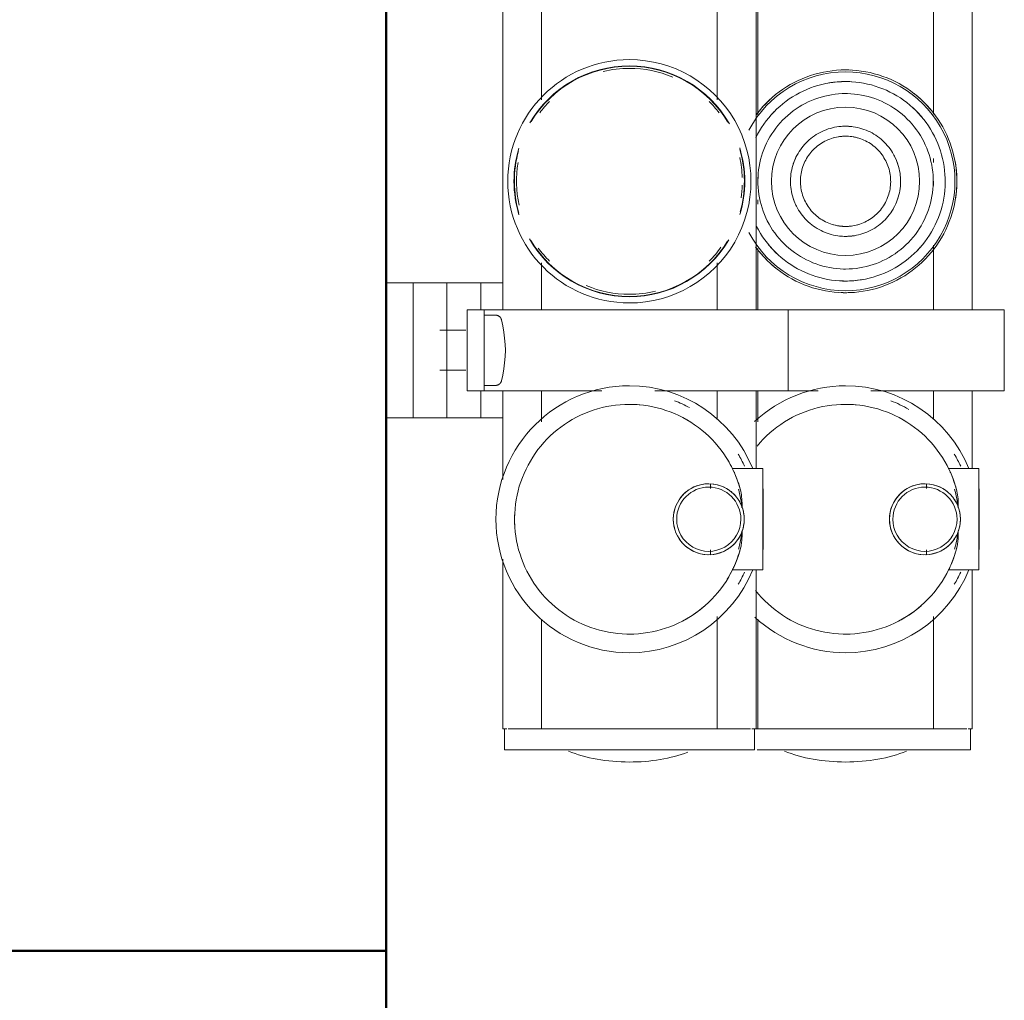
# Model space of a CAD drawing. Header units: millimetres. Extents: x 24644 to 52152, y 2709 to 38988.
# Tile 71 of 80: x 34009 to 34155, y 37800 to 37945. Entities that reach past the tile are written whole.
import ezdxf

# ---------------------------------------------------------------- set-up
doc = ezdxf.new("R2010")
doc.units = ezdxf.units.MM
doc.linetypes.add('ADSK_Скрыто', pattern=[300, 150, -150])
for name, color, linetype, lineweight in [('A-COLS-____-MCUT', 52, 'Continuous', 50), ('A-COLS-____-OTLN', 52, 'Continuous', 20), ('A-DETL-____-HDLN', 90, 'ADSK_Скрыто', 9), ('A-WALL-____-MCUT', 113, 'Continuous', 50), ('A-WALL-____-OTLN', 113, 'Continuous', 20), ('M-EQPM-____-OTLN', 50, 'Continuous', 20)]:
    doc.layers.add(name, color=color, linetype=linetype, lineweight=lineweight)

# ---------------------------------------------------------------- blocks, each defined once
blk = doc.blocks.new('Прямая форма - V line-609745-В_Этаж 01_Вентиляция')
at = {"layer": 'A-COLS-____-MCUT', "color": 253}
for p, q in [((-100, 150), (-100, -150)), ((-100, -150), (100, -150))]:
    blk.add_line(p, q, dxfattribs=at)
blk = doc.blocks.new('Прямая форма - CRE - 001-609746-В_Этаж 01_Вентиляция')
blk.add_blockref('Прямая форма - V line-609745-В_Этаж 01_Вентиляция', (0, 0))
blk = doc.blocks.new('Прямая форма - V line-610129-В_Этаж 01_Вентиляция')
at = {"layer": 'A-WALL-____-MCUT', "color": 253}
for p, q in [((779.95, 200), (0, 200)), ((779.95, 0), (779.95, 200))]:
    blk.add_line(p, q, dxfattribs=at)
blk = doc.blocks.new('Прямая форма - SW - 004-610130-В_Этаж 01_Вентиляция')
blk.add_blockref('Прямая форма - V line-610129-В_Этаж 01_Вентиляция', (0, 0))
blk = doc.blocks.new('V line_ifc_RVT-1-В_Этаж 01_Вентиляция')
at = {"layer": 'A-COLS-____-OTLN', "color": 9, "lineweight": 20, "rotation": 180}
blk.add_blockref('Прямая форма - CRE - 001-609746-В_Этаж 01_Вентиляция', (33963.24, 37657.63), dxfattribs=at)
at = {"layer": 'A-WALL-____-OTLN', "color": 9, "lineweight": 20, "rotation": 270}
blk.add_blockref('Прямая форма - SW - 004-610130-В_Этаж 01_Вентиляция', (33863.24, 38587.58), dxfattribs=at)
blk = doc.blocks.new('ADSK_Коллектор с регулирующими клапанами и расходомерами - N5-1658361-В_Этаж 01_Вентиляция')
at = {"layer": 'A-DETL-____-HDLN', "flags": 128}
for points in [[(250.92, 16.64), (250.94, 16.67), (250.96, 16.7), (250.98, 16.73), (251, 16.76), (251.02, 16.79), (251.05, 16.81), (251.07, 16.84), (251.1, 16.86), (251.13, 16.89), (251.16, 16.91), (251.18, 16.93), (251.21, 16.95), (251.25, 16.97)], [(260.77, 16.96), (260.8, 16.94), (260.83, 16.92), (260.86, 16.9), (260.88, 16.88), (260.91, 16.85), (260.94, 16.83), (260.96, 16.8), (260.99, 16.77), (261.01, 16.75), (261.03, 16.72), (261.05, 16.69), (261.07, 16.66)]]:
    blk.add_lwpolyline(points, dxfattribs=at)
at = {"layer": 'M-EQPM-____-OTLN'}
for p, q in [((262, 91.5), (250, 91.5)), ((250, 91.5), (250, 85)), ((262, 85), (262, 91.5)), ((273.5, 87.75), (273.5, 83.26)), ((288.5, 87.75), (273.5, 87.75)), ((273.5, 87.75), (273.5, 86.27)), ((285.5, 87.8), (276.5, 87.8)), ((276.65, 87.8), (276.5, 87.8)), ((285.5, 87.8), (285.35, 87.8)), ((288.5, 83.26), (288.5, 87.75)), ((288.5, 87.75), (288.5, 86.27)), ((250, 86.75), (62, 86.75)), ((273.55, 86.75), (262, 86.75)), ((273.5, 84.38), (273.5, 86.27)), ((312, 86.75), (288.45, 86.75)), ((288.5, 86.27), (288.5, 84.38)), ((312, 86.15), (312, 86.75)), ((315.1, 86.5), (312, 86.5)), ((315.1, 54.92), (315.1, 86.5)), ((250, 59.5), (250, 85)), ((262, 85), (262, 71.76)), ((312, 81.55), (312, 85.94)), ((221.06, 81), (190.44, 81)), ((228.24, 81), (227.62, 81)), ((231.61, 81), (231, 81)), ((250, 81), (240.44, 81)), ((266.22, 81), (262, 81)), ((312, 81), (295.39, 81)), ((312, 81.55), (312, 81)), ((312, 80), (312, 81)), ((276.45, 80), (275.79, 80)), ((286.21, 80), (285.55, 80)), ((312, 80), (312, 56)), ((262, 63.94), (262, 59.5)), ((262, 59.5), (250, 59.5)), ((250, 59.5), (250, 53)), ((262, 53), (262, 59.5)), ((273.5, 55.75), (273.5, 51.26)), ((288.5, 55.75), (273.5, 55.75)), ((273.5, 55.75), (273.5, 54.27)), ((285.5, 55.8), (276.5, 55.8)), ((276.65, 55.8), (276.5, 55.8)), ((285.5, 55.8), (285.35, 55.8)), ((288.5, 51.26), (288.5, 55.75)), ((288.5, 55.75), (288.5, 54.27)), ((312, 55), (312, 56)), ((250, 54.75), (62, 54.75)), ((190.94, 55), (221.18, 55)), ((230.39, 55), (231, 55)), ((233.76, 55), (234.38, 55)), ((240.94, 55), (250, 55)), ((262, 55), (266.61, 55)), ((273.55, 54.75), (262, 54.75)), ((273.5, 52.38), (273.5, 54.27)), ((312, 54.75), (288.45, 54.75)), ((288.5, 54.27), (288.5, 52.38)), ((295.78, 55), (312, 55)), ((312, 55), (312, 54.75)), ((312, 54.15), (312, 54.75)), ((315.1, 54.5), (312, 54.5)), ((312, 49.55), (312, 53.94)), ((315.1, 17.5), (315.1, 54.5)), ((250, 18.5), (250, 53)), ((262, 53), (262, 39.76)), ((218.93, 49), (193.07, 49)), ((250, 49), (243.07, 49)), ((266.22, 49), (262, 49)), ((312, 49), (295.39, 49)), ((312, 49.55), (312, 49)), ((312, 48), (312, 49)), ((276.45, 48), (275.79, 48)), ((286.21, 48), (285.55, 48)), ((312, 48), (312, 24)), ((262, 31.94), (262, 18.5)), ((312, 23), (312, 24)), ((193.07, 23), (218.93, 23)), ((243.07, 23), (250, 23)), ((262, 23), (266.61, 23)), ((295.78, 23), (312, 23)), ((312, 23), (312, 22.45)), ((312, 18.06), (312, 22.45)), ((250, 14.5), (250, 18.5)), ((262, 18.5), (262, 14.5)), ((312, 17.25), (312, 17.85)), ((312, 17.5), (315.1, 17.5)), ((62, 17.25), (250, 17.25)), ((246, 14), (246, 17.25)), ((250.8, 16.19), (250.8, 14.5)), ((261.2, 14.5), (261.2, 16.19)), ((262, 17.25), (275.1, 17.25)), ((266, 17.25), (266, 14)), ((286.9, 17.25), (312, 17.25)), ((250, 14), (246, 14)), ((246, 14), (246, 11.66)), ((250, 12), (250, 14.5)), ((262, 14.5), (250, 14.5)), ((262, 14.5), (262, 12)), ((266, 14), (262, 14)), ((266, 11.66), (266, 14)), ((250, 12), (262, 12)), ((253.04, 11.78), (253.04, 7.93)), ((258.96, 7.93), (258.96, 11.78)), ((246, 10.17), (246, 11.66)), ((266, 11.66), (266, 10.17)), ((246, 9), (246, 10.17)), ((266, 9), (246, 9)), ((246, 9), (246, 6.66)), ((266, 10.17), (266, 9)), ((266, 6.66), (266, 9)), ((246, 5.17), (246, 6.66)), ((266, 6.66), (266, 5.17)), ((246, 4), (246, 5.17)), ((266, 5.17), (266, 4)), ((246, 4), (246, 0)), ((256, 4), (246, 4)), ((266, 4), (256, 4)), ((266, 0), (266, 4)), ((246, 0), (256, 0)), ((256, 0), (266, 0))]:
    blk.add_line(p, q, dxfattribs=at)
at = {"layer": 'M-EQPM-____-OTLN', "flags": 128}
for points in [[(247.48, 68), (247.47, 68.66), (247.43, 69.32), (247.36, 69.97), (247.27, 70.63), (247.15, 71.27), (247.01, 71.92), (246.84, 72.56), (246.65, 73.18), (246.43, 73.81), (246.18, 74.42), (245.91, 75.02), (245.62, 75.61), (245.3, 76.19), (244.97, 76.76), (244.6, 77.31), (244.22, 77.84), (243.82, 78.36), (243.39, 78.87), (242.95, 79.36), (242.48, 79.82), (242, 80.27), (241.5, 80.7), (240.99, 81.11), (240.45, 81.5), (239.91, 81.87), (239.34, 82.21), (238.77, 82.54), (238.18, 82.84), (237.58, 83.11), (236.97, 83.36), (236.35, 83.59), (235.73, 83.79), (235.09, 83.97), (234.45, 84.12), (233.8, 84.24), (233.15, 84.34), (232.49, 84.42), (231.84, 84.46), (231.18, 84.48), (230.52, 84.48), (229.86, 84.44), (229.2, 84.38), (228.55, 84.3), (227.9, 84.19), (227.26, 84.05), (226.62, 83.89), (225.98, 83.7), (225.36, 83.49), (224.75, 83.25), (224.14, 82.99), (223.55, 82.7), (222.96, 82.39), (222.4, 82.06), (221.84, 81.7), (221.3, 81.33), (220.77, 80.93), (220.27, 80.51), (219.77, 80.07), (219.3, 79.61), (218.85, 79.13), (218.41, 78.64), (217.99, 78.13), (217.6, 77.6), (217.23, 77.05), (216.88, 76.5), (216.55, 75.93), (216.24, 75.34), (215.96, 74.75), (215.7, 74.14), (215.47, 73.52), (215.26, 72.9), (215.08, 72.26), (214.92, 71.62), (214.79, 70.98), (214.68, 70.33), (214.6, 69.67), (214.55, 69.01), (214.52, 68.36), (214.52, 68)], [(276.85, 84.49), (276.2, 84.31), (275.55, 84.1), (274.91, 83.87), (274.28, 83.62), (273.66, 83.33), (273.05, 83.03), (272.46, 82.7), (271.88, 82.35), (271.31, 81.97), (270.76, 81.57), (270.23, 81.15), (269.71, 80.71), (269.21, 80.25), (268.73, 79.77), (268.27, 79.27), (267.83, 78.75), (267.41, 78.21), (267.01, 77.66), (266.64, 77.09), (266.28, 76.51), (265.96, 75.92), (265.65, 75.31), (265.37, 74.69), (265.12, 74.06), (264.89, 73.42), (264.68, 72.77), (264.51, 72.11), (264.35, 71.45), (264.23, 70.78), (264.13, 70.11), (264.06, 69.43), (264.02, 68.76), (264, 68.08), (264, 68)], [(298, 68), (297.99, 68.68), (297.95, 69.36), (297.88, 70.04), (297.78, 70.71), (297.66, 71.38), (297.51, 72.04), (297.34, 72.7), (297.14, 73.35), (296.91, 73.99), (296.66, 74.62), (296.38, 75.24), (296.08, 75.85), (295.75, 76.45), (295.4, 77.03), (295.03, 77.6), (294.64, 78.15), (294.22, 78.69), (293.78, 79.21), (293.32, 79.71), (292.84, 80.2), (292.35, 80.66), (291.83, 81.1), (291.3, 81.53), (290.75, 81.93), (290.19, 82.31), (289.61, 82.66), (289.01, 82.99), (288.41, 83.3), (287.79, 83.59), (287.16, 83.84), (286.52, 84.08), (285.87, 84.29), (285.22, 84.47), (285.15, 84.49)], [(245.76, 68), (245.74, 68.59), (245.71, 69.18), (245.65, 69.77), (245.57, 70.35), (245.46, 70.93), (245.33, 71.51), (245.18, 72.08), (245.01, 72.64), (244.81, 73.2), (244.59, 73.75), (244.35, 74.29), (244.09, 74.81), (243.81, 75.33), (243.5, 75.84), (243.18, 76.33), (242.84, 76.81), (242.47, 77.28), (242.09, 77.73), (241.7, 78.17), (241.28, 78.59), (240.85, 78.99), (240.4, 79.37), (239.94, 79.74), (239.46, 80.09), (238.97, 80.42), (238.47, 80.73), (237.95, 81.01), (237.43, 81.28), (236.89, 81.53), (236.35, 81.75), (235.79, 81.96), (235.23, 82.14), (234.66, 82.29), (234.09, 82.43), (233.51, 82.54), (232.92, 82.63), (232.34, 82.69), (231.75, 82.74), (231.16, 82.75), (230.57, 82.75), (229.98, 82.72), (229.39, 82.67), (228.81, 82.59), (228.22, 82.49), (227.65, 82.37), (227.08, 82.22), (226.51, 82.06), (225.95, 81.87), (225.4, 81.65), (224.86, 81.42), (224.33, 81.16), (223.81, 80.88), (223.3, 80.59), (222.8, 80.27), (222.32, 79.93), (221.85, 79.57), (221.39, 79.2), (220.95, 78.8), (220.53, 78.39), (220.12, 77.97), (219.73, 77.52), (219.36, 77.07), (219, 76.59), (218.67, 76.11), (218.36, 75.61), (218.06, 75.09), (217.79, 74.57), (217.54, 74.04), (217.31, 73.5), (217.1, 72.94), (216.91, 72.38), (216.75, 71.82), (216.61, 71.24), (216.49, 70.66), (216.39, 70.08), (216.32, 69.5), (216.27, 68.91), (216.25, 68.32), (216.24, 68)], [(243.98, 68), (243.97, 68.52), (243.94, 69.04), (243.89, 69.55), (243.81, 70.07), (243.72, 70.58), (243.61, 71.08), (243.47, 71.59), (243.32, 72.08), (243.15, 72.57), (242.95, 73.05), (242.74, 73.53), (242.51, 73.99), (242.26, 74.45), (242, 74.89), (241.71, 75.33), (241.41, 75.75), (241.09, 76.16), (240.76, 76.56), (240.41, 76.94), (240.04, 77.31), (239.66, 77.66), (239.27, 78), (238.86, 78.33), (238.44, 78.63), (238.01, 78.92), (237.57, 79.19), (237.12, 79.45), (236.65, 79.68), (236.18, 79.9), (235.7, 80.1), (235.22, 80.27), (234.72, 80.43), (234.22, 80.57), (233.72, 80.69), (233.21, 80.79), (232.69, 80.87), (232.18, 80.92), (231.66, 80.96), (231.14, 80.98), (230.62, 80.97), (230.1, 80.95), (229.59, 80.9), (229.07, 80.83), (228.56, 80.75), (228.05, 80.64), (227.55, 80.51), (227.05, 80.36), (226.56, 80.2), (226.08, 80.01), (225.6, 79.8), (225.13, 79.58), (224.67, 79.33), (224.23, 79.07), (223.79, 78.79), (223.36, 78.49), (222.95, 78.18), (222.55, 77.85), (222.16, 77.5), (221.79, 77.14), (221.43, 76.77), (221.09, 76.38), (220.76, 75.97), (220.45, 75.56), (220.16, 75.13), (219.88, 74.69), (219.62, 74.24), (219.38, 73.78), (219.16, 73.31), (218.96, 72.83), (218.77, 72.35), (218.61, 71.86), (218.46, 71.36), (218.34, 70.85), (218.24, 70.34), (218.15, 69.83), (218.09, 69.32), (218.05, 68.8), (218.02, 68.28), (218.02, 68)], [(239.15, 68), (239.14, 68.33), (239.12, 68.65), (239.09, 68.98), (239.05, 69.3), (238.99, 69.62), (238.92, 69.94), (238.83, 70.25), (238.74, 70.56), (238.63, 70.87), (238.51, 71.17), (238.37, 71.47), (238.23, 71.76), (238.07, 72.05), (237.91, 72.33), (237.73, 72.6), (237.54, 72.87), (237.34, 73.12), (237.13, 73.37), (236.91, 73.61), (236.68, 73.85), (236.44, 74.07), (236.19, 74.28), (235.94, 74.48), (235.67, 74.68), (235.4, 74.86), (235.13, 75.03), (234.84, 75.19), (234.55, 75.34), (234.25, 75.47), (233.95, 75.6), (233.65, 75.71), (233.34, 75.81), (233.02, 75.9), (232.71, 75.97), (232.39, 76.03), (232.06, 76.08), (231.74, 76.12), (231.41, 76.14), (231.09, 76.15), (230.76, 76.15), (230.44, 76.13), (230.11, 76.1), (229.79, 76.06), (229.47, 76), (229.15, 75.94), (228.83, 75.86), (228.52, 75.76), (228.21, 75.66), (227.91, 75.54), (227.61, 75.41), (227.31, 75.27), (227.03, 75.12), (226.75, 74.95), (226.47, 74.78), (226.2, 74.59), (225.94, 74.39), (225.69, 74.18), (225.45, 73.97), (225.22, 73.74), (224.99, 73.51), (224.77, 73.26), (224.57, 73.01), (224.37, 72.75), (224.19, 72.48), (224.02, 72.2), (223.85, 71.92), (223.7, 71.63), (223.56, 71.34), (223.44, 71.04), (223.32, 70.73), (223.22, 70.42), (223.13, 70.11), (223.05, 69.79), (222.98, 69.47), (222.93, 69.15), (222.89, 68.83), (222.87, 68.5), (222.85, 68.18), (222.85, 68)], [(237.68, 68), (237.67, 68.27), (237.65, 68.53), (237.63, 68.8), (237.59, 69.06), (237.54, 69.33), (237.48, 69.59), (237.42, 69.84), (237.34, 70.1), (237.25, 70.35), (237.15, 70.6), (237.04, 70.84), (236.92, 71.08), (236.79, 71.32), (236.66, 71.55), (236.51, 71.77), (236.35, 71.99), (236.19, 72.2), (236.02, 72.4), (235.84, 72.6), (235.65, 72.79), (235.46, 72.97), (235.25, 73.15), (235.04, 73.31), (234.83, 73.47), (234.61, 73.62), (234.38, 73.76), (234.15, 73.89), (233.91, 74.01), (233.67, 74.12), (233.42, 74.22), (233.17, 74.31), (232.91, 74.4), (232.66, 74.47), (232.4, 74.53), (232.13, 74.58), (231.87, 74.62), (231.61, 74.65), (231.34, 74.67), (231.07, 74.68), (230.81, 74.67), (230.54, 74.66), (230.27, 74.64), (230.01, 74.6), (229.74, 74.56), (229.48, 74.5), (229.22, 74.44), (228.97, 74.36), (228.72, 74.27), (228.47, 74.18), (228.22, 74.07), (227.98, 73.95), (227.75, 73.83), (227.52, 73.69), (227.29, 73.55), (227.07, 73.4), (226.86, 73.24), (226.65, 73.07), (226.45, 72.89), (226.26, 72.7), (226.08, 72.51), (225.9, 72.31), (225.73, 72.1), (225.57, 71.89), (225.42, 71.67), (225.28, 71.44), (225.15, 71.21), (225.02, 70.97), (224.91, 70.73), (224.8, 70.49), (224.71, 70.24), (224.63, 69.98), (224.55, 69.73), (224.49, 69.47), (224.43, 69.21), (224.39, 68.94), (224.36, 68.68), (224.34, 68.41), (224.33, 68.14), (224.32, 68)], [(214.52, 68), (214.53, 67.34), (214.57, 66.68), (214.64, 66.03), (214.73, 65.37), (214.85, 64.73), (214.99, 64.08), (215.16, 63.44), (215.35, 62.82), (215.57, 62.19), (215.82, 61.58), (216.09, 60.98), (216.38, 60.39), (216.7, 59.81), (217.03, 59.24), (217.4, 58.69), (217.78, 58.16), (218.18, 57.64), (218.61, 57.13), (219.05, 56.64), (219.52, 56.18), (220, 55.73), (220.5, 55.3), (221.01, 54.89), (221.18, 54.76)], [(216.24, 68), (216.26, 67.41), (216.29, 66.82), (216.35, 66.23), (216.43, 65.65), (216.54, 65.07), (216.67, 64.49), (216.82, 63.92), (216.99, 63.36), (217.19, 62.8), (217.41, 62.25), (217.65, 61.71), (217.91, 61.19), (218.19, 60.67), (218.5, 60.16), (218.82, 59.67), (219.16, 59.19), (219.53, 58.72), (219.91, 58.27), (220.3, 57.83), (220.72, 57.41), (221.15, 57.01), (221.6, 56.63), (222.06, 56.26), (222.54, 55.91), (223.03, 55.58), (223.53, 55.27), (224.05, 54.99), (224.57, 54.72)], [(218.02, 68), (218.03, 67.48), (218.06, 66.96), (218.11, 66.45), (218.19, 65.93), (218.28, 65.42), (218.39, 64.92), (218.53, 64.41), (218.68, 63.92), (218.85, 63.43), (219.05, 62.95), (219.26, 62.47), (219.49, 62.01), (219.74, 61.55), (220, 61.11), (220.29, 60.67), (220.59, 60.25), (220.91, 59.84), (221.24, 59.44), (221.59, 59.06), (221.96, 58.69), (222.34, 58.34), (222.73, 58), (223.14, 57.67), (223.56, 57.37), (223.99, 57.08), (224.43, 56.81), (224.88, 56.55), (225.35, 56.32), (225.82, 56.1), (226.3, 55.9), (226.78, 55.73), (227.28, 55.57), (227.78, 55.43), (228.28, 55.31), (228.79, 55.21), (229.31, 55.13), (229.82, 55.08), (230.34, 55.04), (230.86, 55.02), (231.38, 55.03), (231.9, 55.05), (232.41, 55.1), (232.93, 55.17), (233.44, 55.25), (233.95, 55.36), (234.45, 55.49), (234.95, 55.64), (235.44, 55.8), (235.92, 55.99), (236.4, 56.2), (236.87, 56.42), (237.33, 56.67), (237.77, 56.93), (238.21, 57.21), (238.64, 57.51), (239.05, 57.82), (239.45, 58.15), (239.84, 58.5), (240.21, 58.86), (240.57, 59.23), (240.91, 59.62), (241.24, 60.03), (241.55, 60.44), (241.84, 60.87), (242.12, 61.31), (242.38, 61.76), (242.62, 62.22), (242.84, 62.69), (243.04, 63.17), (243.23, 63.65), (243.39, 64.14), (243.54, 64.64), (243.66, 65.15), (243.76, 65.66), (243.85, 66.17), (243.91, 66.68), (243.95, 67.2), (243.98, 67.72), (243.98, 68)], [(222.85, 68), (222.86, 67.67), (222.88, 67.35), (222.91, 67.02), (222.95, 66.7), (223.01, 66.38), (223.08, 66.06), (223.17, 65.75), (223.26, 65.44), (223.37, 65.13), (223.49, 64.83), (223.63, 64.53), (223.77, 64.24), (223.93, 63.95), (224.09, 63.67), (224.27, 63.4), (224.46, 63.13), (224.66, 62.88), (224.87, 62.63), (225.09, 62.39), (225.32, 62.15), (225.56, 61.93), (225.81, 61.72), (226.06, 61.52), (226.33, 61.32), (226.6, 61.14), (226.87, 60.97), (227.16, 60.81), (227.45, 60.66), (227.75, 60.53), (228.05, 60.4), (228.35, 60.29), (228.66, 60.19), (228.98, 60.1), (229.29, 60.03), (229.61, 59.97), (229.94, 59.92), (230.26, 59.88), (230.59, 59.86), (230.91, 59.85), (231.24, 59.85), (231.56, 59.87), (231.89, 59.9), (232.21, 59.94), (232.53, 60), (232.85, 60.06), (233.17, 60.14), (233.48, 60.24), (233.79, 60.34), (234.09, 60.46), (234.39, 60.59), (234.69, 60.73), (234.97, 60.88), (235.25, 61.05), (235.53, 61.22), (235.8, 61.41), (236.06, 61.61), (236.31, 61.82), (236.55, 62.03), (236.78, 62.26), (237.01, 62.49), (237.23, 62.74), (237.43, 62.99), (237.63, 63.25), (237.81, 63.52), (237.98, 63.8), (238.15, 64.08), (238.3, 64.37), (238.44, 64.66), (238.56, 64.96), (238.68, 65.27), (238.78, 65.58), (238.87, 65.89), (238.95, 66.21), (239.02, 66.53), (239.07, 66.85), (239.11, 67.17), (239.13, 67.5), (239.15, 67.82), (239.15, 68)], [(224.32, 68), (224.33, 67.73), (224.35, 67.47), (224.37, 67.2), (224.41, 66.94), (224.46, 66.67), (224.52, 66.41), (224.58, 66.16), (224.66, 65.9), (224.75, 65.65), (224.85, 65.4), (224.96, 65.16), (225.08, 64.92), (225.21, 64.68), (225.34, 64.45), (225.49, 64.23), (225.65, 64.01), (225.81, 63.8), (225.98, 63.6), (226.16, 63.4), (226.35, 63.21), (226.54, 63.03), (226.75, 62.85), (226.96, 62.69), (227.17, 62.53), (227.39, 62.38), (227.62, 62.24), (227.85, 62.11), (228.09, 61.99), (228.33, 61.88), (228.58, 61.78), (228.83, 61.69), (229.09, 61.6), (229.34, 61.53), (229.6, 61.47), (229.87, 61.42), (230.13, 61.38), (230.39, 61.35), (230.66, 61.33), (230.93, 61.32), (231.19, 61.33), (231.46, 61.34), (231.73, 61.36), (231.99, 61.4), (232.26, 61.44), (232.52, 61.5), (232.78, 61.56), (233.03, 61.64), (233.28, 61.73), (233.53, 61.82), (233.78, 61.93), (234.02, 62.05), (234.25, 62.17), (234.48, 62.31), (234.71, 62.45), (234.93, 62.6), (235.14, 62.76), (235.35, 62.93), (235.55, 63.11), (235.74, 63.3), (235.92, 63.49), (236.1, 63.69), (236.27, 63.9), (236.43, 64.11), (236.58, 64.33), (236.72, 64.56), (236.85, 64.79), (236.98, 65.03), (237.09, 65.27), (237.2, 65.51), (237.29, 65.76), (237.37, 66.02), (237.45, 66.27), (237.51, 66.53), (237.57, 66.79), (237.61, 67.06), (237.64, 67.32), (237.66, 67.59), (237.67, 67.86), (237.68, 68)], [(237.67, 54.84), (238.19, 55.12), (238.7, 55.41), (239.2, 55.73), (239.68, 56.07), (240.15, 56.43), (240.61, 56.8), (241.05, 57.2), (241.47, 57.61), (241.88, 58.03), (242.27, 58.48), (242.64, 58.93), (243, 59.41), (243.33, 59.89), (243.64, 60.39), (243.94, 60.91), (244.21, 61.43), (244.46, 61.96), (244.69, 62.5), (244.9, 63.06), (245.09, 63.62), (245.25, 64.18), (245.39, 64.76), (245.51, 65.34), (245.61, 65.92), (245.68, 66.5), (245.73, 67.09), (245.75, 67.68), (245.76, 68)], [(240.7, 54.67), (241.23, 55.07), (241.73, 55.49), (242.23, 55.93), (242.7, 56.39), (243.15, 56.87), (243.59, 57.36), (244.01, 57.87), (244.4, 58.4), (244.77, 58.95), (245.12, 59.5), (245.45, 60.07), (245.76, 60.66), (246.04, 61.25), (246.3, 61.86), (246.53, 62.48), (246.74, 63.1), (246.92, 63.74), (247.08, 64.38), (247.21, 65.02), (247.32, 65.67), (247.4, 66.33), (247.45, 66.99), (247.48, 67.64), (247.48, 68)], [(264, 68), (264.01, 67.32), (264.05, 66.64), (264.12, 65.96), (264.22, 65.29), (264.34, 64.62), (264.49, 63.96), (264.66, 63.3), (264.86, 62.65), (265.09, 62.01), (265.34, 61.38), (265.62, 60.76), (265.92, 60.15), (266.25, 59.55), (266.6, 58.97), (266.97, 58.4), (267.36, 57.85), (267.78, 57.31), (268.22, 56.79), (268.68, 56.29), (269.16, 55.8), (269.65, 55.34), (270.17, 54.9)], [(291.55, 54.67), (292.07, 55.1), (292.58, 55.55), (293.07, 56.03), (293.54, 56.52), (293.98, 57.03), (294.41, 57.56), (294.82, 58.1), (295.21, 58.66), (295.57, 59.24), (295.91, 59.83), (296.22, 60.43), (296.51, 61.04), (296.78, 61.67), (297.02, 62.31), (297.23, 62.95), (297.42, 63.6), (297.58, 64.26), (297.72, 64.93), (297.83, 65.6), (297.91, 66.28), (297.97, 66.95), (298, 67.63), (298, 68)], [(276.85, 52.49), (276.2, 52.31), (275.55, 52.1), (274.91, 51.87), (274.28, 51.62), (273.66, 51.33), (273.05, 51.03), (272.46, 50.7), (271.88, 50.35), (271.31, 49.97), (270.76, 49.57), (270.23, 49.15), (269.71, 48.71), (269.21, 48.25), (268.73, 47.77), (268.27, 47.27), (267.83, 46.75), (267.41, 46.21), (267.01, 45.66), (266.64, 45.09), (266.28, 44.51), (265.96, 43.92), (265.65, 43.31), (265.37, 42.69), (265.12, 42.06), (264.89, 41.42), (264.68, 40.77), (264.51, 40.11), (264.35, 39.45), (264.23, 38.78), (264.13, 38.11), (264.06, 37.43), (264.02, 36.76), (264, 36.08), (264, 36)], [(298, 36), (297.99, 36.68), (297.95, 37.36), (297.88, 38.04), (297.78, 38.71), (297.66, 39.38), (297.51, 40.04), (297.34, 40.7), (297.14, 41.35), (296.91, 41.99), (296.66, 42.62), (296.38, 43.24), (296.08, 43.85), (295.75, 44.45), (295.4, 45.03), (295.03, 45.6), (294.64, 46.15), (294.22, 46.69), (293.78, 47.21), (293.32, 47.71), (292.84, 48.2), (292.35, 48.66), (291.83, 49.1), (291.3, 49.53), (290.75, 49.93), (290.19, 50.31), (289.61, 50.66), (289.01, 50.99), (288.41, 51.3), (287.79, 51.59), (287.16, 51.84), (286.52, 52.08), (285.87, 52.29), (285.22, 52.47), (285.15, 52.49)], [(264, 36), (264.01, 35.32), (264.05, 34.64), (264.12, 33.96), (264.22, 33.29), (264.34, 32.62), (264.49, 31.96), (264.66, 31.3), (264.86, 30.65), (265.09, 30.01), (265.34, 29.38), (265.62, 28.76), (265.92, 28.15), (266.25, 27.55), (266.6, 26.97), (266.97, 26.4), (267.36, 25.85), (267.78, 25.31), (268.22, 24.79), (268.68, 24.29), (269.16, 23.8), (269.65, 23.34), (270.17, 22.9), (270.7, 22.47), (271.25, 22.07), (271.81, 21.69), (272.39, 21.34), (272.99, 21.01), (273.59, 20.7), (274.21, 20.41), (274.84, 20.16), (275.48, 19.92), (276.13, 19.71), (276.78, 19.53), (277.44, 19.38), (278.11, 19.25), (278.78, 19.15), (279.46, 19.07), (280.14, 19.02), (280.82, 19), (281.5, 19.01), (282.18, 19.04), (282.85, 19.1), (283.53, 19.19), (284.2, 19.3), (284.86, 19.44), (285.52, 19.61), (286.17, 19.81), (286.82, 20.03), (287.45, 20.27), (288.07, 20.54), (288.69, 20.84), (289.29, 21.16), (289.87, 21.5), (290.45, 21.87), (291, 22.26), (291.55, 22.67), (292.07, 23.1), (292.58, 23.55), (293.07, 24.03), (293.54, 24.52), (293.98, 25.03), (294.41, 25.56), (294.82, 26.1), (295.21, 26.66), (295.57, 27.24), (295.91, 27.83), (296.22, 28.43), (296.51, 29.04), (296.78, 29.67), (297.02, 30.31), (297.23, 30.95), (297.42, 31.6), (297.58, 32.26), (297.72, 32.93), (297.83, 33.6), (297.91, 34.28), (297.97, 34.95), (298, 35.63), (298, 36)], [(251.5, 17.07), (252.4, 17.26), (253.31, 17.41), (254.23, 17.53), (255.15, 17.61), (256, 17.65)], [(256, 17.65), (256.92, 17.61), (257.84, 17.52), (258.76, 17.4), (259.67, 17.25), (260.5, 17.07)], [(250.8, 16.19), (250.8, 16.23), (250.8, 16.26), (250.81, 16.3), (250.81, 16.33), (250.82, 16.37), (250.83, 16.4), (250.84, 16.44), (250.85, 16.47), (250.86, 16.51), (250.87, 16.54), (250.89, 16.57), (250.9, 16.61), (250.92, 16.64), (250.94, 16.67), (250.96, 16.7), (250.98, 16.73), (251, 16.76), (251.02, 16.79), (251.05, 16.81), (251.07, 16.84), (251.1, 16.86), (251.13, 16.89), (251.16, 16.91), (251.18, 16.93), (251.21, 16.95), (251.25, 16.97), (251.28, 16.99), (251.31, 17), (251.34, 17.02), (251.38, 17.03), (251.41, 17.04), (251.44, 17.05), (251.48, 17.06), (251.5, 17.07)], [(260.5, 17.07), (260.54, 17.06), (260.57, 17.05), (260.61, 17.04), (260.64, 17.03), (260.67, 17.01), (260.7, 17), (260.74, 16.98), (260.77, 16.96), (260.8, 16.94), (260.83, 16.92), (260.86, 16.9), (260.88, 16.88), (260.91, 16.85), (260.94, 16.83), (260.96, 16.8), (260.99, 16.77), (261.01, 16.75), (261.03, 16.72), (261.05, 16.69), (261.07, 16.66), (261.09, 16.63), (261.11, 16.59), (261.12, 16.56), (261.13, 16.53), (261.15, 16.49), (261.16, 16.46), (261.17, 16.42), (261.18, 16.39), (261.18, 16.35), (261.19, 16.32), (261.2, 16.28), (261.2, 16.25), (261.2, 16.21), (261.2, 16.19)]]:
    blk.add_lwpolyline(points, dxfattribs=at)
at = {"layer": 'M-EQPM-____-OTLN'}
for centre, radius, start, end in [((281, 68), 19.75, 112.318, 180), ((281, 68), 19.75, 0, 67.682), ((281, 68), 18.76, 114.7215, 120.879), ((281, 79.75), 5.25, 90, 177.6758), ((281, 68), 16.75, 95.8224, 105.3739), ((281, 79.75), 5.25, 2.3242, 90), ((281, 68), 16.75, 74.6261, 84.1776), ((281, 68), 18.76, 59.121, 65.2785), ((231, 68), 16.19, 360, 180), ((231, 68), 16.48, 80.7583, 100.4701), ((281, 68), 17, 116.179, 120.9014), ((281, 79.75), 4.75, 90, 270), ((281, 79.75), 4.75, 270, 90), ((281, 68), 17, 58.5193, 63.821), ((231, 68), 14.76, 86.4164, 92.8479), ((231, 68), 14.76, 86.407, 92.8444), ((281, 79.75), 5.25, 158.7952, 270), ((281, 79.75), 5.25, 270, 21.2048), ((231, 68), 16.48, 129.0526, 142.0096), ((231, 68), 16.48, 42.7006, 52.2304), ((231, 68), 14.76, 129.4407, 138.1279), ((231, 68), 14.76, 129.4338, 138.1241), ((231, 68), 10.97, 0, 180), ((231, 68), 14.76, 45, 48.5734), ((231, 68), 14.76, 45, 48.569), ((281, 79.75), 5.25, 182.3242, 270), ((281, 79.75), 5.25, 270, 357.6758), ((281, 68), 17, 29.0071, 41.149), ((281, 68), 18.76, 150.0539, 159.1057), ((281, 68), 17, 148.0895, 151.3354), ((231, 68), 8.15, 107.956, 120), ((231, 68), 8.15, 60, 71.6603), ((231, 68), 14.76, 360, 9.7004), ((231, 68), 14.76, 360, 9.6983), ((231, 68), 16.48, 177.6765, 180), ((231, 68), 14.76, 176.6203, 180), ((231, 68), 14.76, 176.6244, 180), ((231, 68), 8.15, 173.6012, 180), ((231, 68), 6.68, 164.5765, 180), ((231, 68), 6.68, 360, 15.4235), ((231, 68), 8.15, 360, 6.3955), ((231, 68), 16.48, 360, 2.6477), ((281, 68), 17, 174.7185, 180), ((231, 68), 16.48, 180, 182.6477), ((231, 68), 16.19, 180, 242.0876), ((231, 68), 14.76, 180, 189.7004), ((231, 68), 14.76, 180, 189.6983), ((231, 68), 10.97, 180, 0), ((231, 68), 8.15, 180, 186.3955), ((231, 68), 6.68, 180, 195.4235), ((231, 68), 6.68, 344.5765, 360), ((231, 68), 16.19, 297.9124, 360), ((231, 68), 8.15, 353.6012, 360), ((231, 68), 14.76, 356.6203, 360), ((231, 68), 14.76, 356.6244, 360), ((231, 68), 16.48, 357.6765, 360), ((281, 68), 19.75, 180, 222.9765), ((281, 68), 19.75, 317.2008, 0), ((231, 68), 8.15, 240, 251.6603), ((231, 68), 8.15, 287.956, 300), ((231, 68), 14.76, 225, 227.6705), ((231, 68), 14.76, 225, 227.6692), ((231, 68), 14.76, 309.4338, 318.1241), ((231, 68), 14.76, 309.4407, 318.1279), ((231, 68), 16.48, 309.0526, 322.0096), ((231, 68), 16.48, 222.7006, 232.1021), ((231, 36), 18, 360, 180), ((281, 36), 19.75, 112.318, 180), ((281, 36), 19.75, 0, 67.682), ((231, 36), 17.08, 73.3382, 106.8084), ((231, 36), 17.02, 74.579, 106.0052), ((231, 36), 16.71, 91.9084, 102.1893), ((231, 36), 16.71, 81.5296, 88.0915), ((281, 36), 18.76, 114.7215, 120.879), ((281, 47.75), 5.25, 90, 177.6758), ((281, 47.75), 4.75, 90, 270), ((281, 36), 16.75, 95.8224, 105.3739), ((281, 47.75), 5.25, 2.3242, 90), ((281, 47.75), 4.75, 270, 90), ((281, 36), 16.75, 74.6261, 84.1776), ((281, 36), 18.76, 59.121, 65.2785), ((281, 36), 17, 116.179, 120.9014), ((281, 36), 17, 58.5193, 63.821), ((231, 36), 17.08, 119.9177, 180), ((231, 36), 17.02, 121.0131, 180), ((231, 36), 17.08, 360, 59.535), ((231, 36), 17.02, 360, 58.6128), ((231, 36), 16.71, 45, 54.2318), ((281, 47.75), 5.25, 158.7952, 270), ((281, 47.75), 5.25, 270, 21.2048), ((231, 36), 16.71, 127.38, 135), ((281, 47.75), 5.25, 182.3242, 270), ((281, 47.75), 5.25, 270, 357.6758), ((281, 36), 17, 29.6788, 41.1491), ((281, 36), 18.76, 151.6465, 159.1057), ((281, 36), 17, 148.0895, 150.3211), ((231, 36), 16.71, 157.4248, 180), ((231, 36), 16.71, 360, 13.4458), ((281, 36), 17, 174.7185, 180), ((231, 36), 18, 180, 360), ((231, 36), 17.08, 180, 239.535), ((231, 36), 17.02, 180, 238.6128), ((231, 36), 16.71, 180, 193.4458), ((231, 36), 17.08, 299.9177, 360), ((231, 36), 17.02, 301.0131, 360), ((231, 36), 16.71, 337.5023, 360), ((281, 36), 19.75, 180, 0), ((231, 36), 16.71, 225, 232.6199), ((231, 36), 16.71, 306.2173, 315), ((231, 36), 17.08, 253.3382, 286.8084), ((231, 36), 17.02, 254.579, 286.0052), ((231, 36), 16.71, 260.4736, 282.1893), ((281, 36), 17, 266.8823, 273.0393)]:
    blk.add_arc(centre, radius, start, end, dxfattribs=at)
for centre, start_param, end_param in [((309.8, 68), 4.712389, 5.397482), ((309.8, 68), 4.027296, 4.712389), ((309.8, 36), 4.712389, 5.363827), ((309.8, 36), 4.027296, 4.712389)]:
    blk.add_ellipse(centre, major_axis=(0, 14.25), ratio=0.5, start_param=start_param, end_param=end_param, dxfattribs=at)
for points, knots in [([(276.11, 81.65), (276.22, 81.95), (276.43, 82.37), (276.73, 82.82), (276.92, 83.06), (277.07, 83.23), (277.22, 83.4), (277.38, 83.55), (277.54, 83.7), (277.77, 83.89), (278.06, 84.11), (278.55, 84.41), (278.94, 84.59), (279.2, 84.68)], [-1, -1, -1, -1, -0.8, -0.7, -0.65, -0.6, -0.55, -0.5, -0.45, -0.4, -0.3, -0.2, 0, 0, 0, 0]), ([(282.8, 84.68), (283.2, 84.54), (283.67, 84.3), (284.16, 83.95), (284.33, 83.81), (284.5, 83.67), (284.7, 83.48), (284.91, 83.26), (285.08, 83.06), (285.27, 82.82), (285.57, 82.37), (285.78, 81.95), (285.89, 81.65)], [-1, -1, -1, -1, -0.7, -0.625, -0.5875, -0.55, -0.475, -0.4, -0.35, -0.3, -0.2, 0, 0, 0, 0]), ([(273.5, 83.26), (273.5, 83.26), (273.62, 83.31), (274, 83.49), (274.33, 83.64), (274.63, 83.76), (274.89, 83.86), (275.16, 83.97), (275.56, 84.11), (276.11, 84.28), (276.6, 84.42), (276.85, 84.49)], [0, 0, 0, 0, 0.25, 0.375, 0.5, 0.5625, 0.625, 0.6875, 0.75, 0.875, 1, 1, 1, 1]), ([(273.5, 84.38), (273.5, 84.12), (273.5, 83.8), (273.5, 83.51), (273.5, 83.38), (273.5, 83.33), (273.5, 83.31)], [0, 0, 0, 0, 0.4, 0.55, 0.7, 0.8, 0.8, 0.8, 0.8]), ([(285.15, 84.49), (285.4, 84.42), (285.89, 84.28), (286.44, 84.11), (286.84, 83.97), (287.11, 83.86), (287.37, 83.76), (287.6, 83.67), (287.81, 83.58), (288.05, 83.47), (288.38, 83.31), (288.5, 83.26), (288.5, 83.26)], [0, 0, 0, 0, 0.125, 0.25, 0.3125, 0.375, 0.4375, 0.5, 0.5625, 0.625, 0.75, 1, 1, 1, 1]), ([(288.5, 83.31), (288.5, 83.35), (288.5, 83.44), (288.5, 83.6), (288.5, 83.74), (288.5, 83.96), (288.5, 84.18), (288.5, 84.38)], [0.2, 0.2, 0.2, 0.2, 0.4, 0.55, 0.625, 0.7, 1, 1, 1, 1]), ([(273.5, 51.26), (273.5, 51.26), (273.62, 51.31), (274, 51.49), (274.33, 51.64), (274.63, 51.76), (274.89, 51.86), (275.16, 51.97), (275.56, 52.11), (276.11, 52.28), (276.6, 52.42), (276.85, 52.49)], [0, 0, 0, 0, 0.25, 0.375, 0.5, 0.5625, 0.625, 0.6875, 0.75, 0.875, 1, 1, 1, 1]), ([(276.11, 49.65), (276.22, 49.95), (276.43, 50.37), (276.73, 50.82), (276.92, 51.06), (277.07, 51.23), (277.22, 51.4), (277.38, 51.55), (277.54, 51.7), (277.77, 51.89), (278.06, 52.11), (278.55, 52.41), (278.94, 52.59), (279.2, 52.68)], [-1, -1, -1, -1, -0.8, -0.7, -0.65, -0.6, -0.55, -0.5, -0.45, -0.4, -0.3, -0.2, 0, 0, 0, 0]), ([(282.8, 52.68), (283.2, 52.54), (283.67, 52.3), (284.16, 51.95), (284.33, 51.81), (284.5, 51.67), (284.7, 51.48), (284.91, 51.26), (285.08, 51.06), (285.27, 50.82), (285.57, 50.37), (285.78, 49.95), (285.89, 49.65)], [-1, -1, -1, -1, -0.7, -0.625, -0.5875, -0.55, -0.475, -0.4, -0.35, -0.3, -0.2, 0, 0, 0, 0]), ([(285.15, 52.49), (285.4, 52.42), (285.89, 52.28), (286.44, 52.11), (286.84, 51.97), (287.11, 51.86), (287.37, 51.76), (287.6, 51.67), (287.81, 51.58), (288.05, 51.47), (288.38, 51.31), (288.5, 51.26), (288.5, 51.26)], [0, 0, 0, 0, 0.125, 0.25, 0.3125, 0.375, 0.4375, 0.5, 0.5625, 0.625, 0.75, 1, 1, 1, 1]), ([(273.5, 52.38), (273.5, 52.12), (273.5, 51.8), (273.5, 51.51), (273.5, 51.38), (273.5, 51.33), (273.5, 51.31)], [0, 0, 0, 0, 0.4, 0.55, 0.7, 0.8, 0.8, 0.8, 0.8]), ([(288.5, 51.31), (288.5, 51.35), (288.5, 51.44), (288.5, 51.6), (288.5, 51.74), (288.5, 51.96), (288.5, 52.18), (288.5, 52.38)], [0.2, 0.2, 0.2, 0.2, 0.4, 0.55, 0.625, 0.7, 1, 1, 1, 1])]:
    blk.add_open_spline(points, degree=3, knots=knots, dxfattribs=at)
for points in [[(276.85, 84.49), (277.21, 84.56), (277.96, 84.67), (278.78, 84.69), (279.2, 84.68)], [(279.2, 84.68), (279.48, 84.79), (280.07, 84.94), (280.69, 85), (281, 85)], [(281, 85), (281.31, 85), (281.93, 84.94), (282.52, 84.79), (282.8, 84.68)], [(282.8, 84.68), (283.08, 84.69), (283.63, 84.68), (284.42, 84.63), (284.91, 84.54), (285.15, 84.49)], [(276.85, 52.49), (277.21, 52.56), (277.96, 52.67), (278.78, 52.69), (279.2, 52.68)], [(279.2, 52.68), (279.48, 52.79), (280.07, 52.94), (280.69, 53), (281, 53)], [(281, 53), (281.31, 53), (281.93, 52.94), (282.52, 52.79), (282.8, 52.68)], [(282.8, 52.68), (283.08, 52.69), (283.63, 52.68), (284.42, 52.63), (284.91, 52.54), (285.15, 52.49)]]:
    blk.add_open_spline(points, degree=3, dxfattribs=at)

msp = doc.modelspace()

# ---------------------------------------------------------------- block references
at = {"lineweight": 9}
msp.add_blockref('V line_ifc_RVT-1-В_Этаж 01_Вентиляция', (0, 0), dxfattribs=at)
at = {"layer": 'A-DETL-____-HDLN', "rotation": 270.0000468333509}
msp.add_blockref('ADSK_Коллектор с регулирующими клапанами и расходомерами - N5-1658361-В_Этаж 01_Вентиляция', (34063.2406, 38152.4726), dxfattribs=at)

doc.saveas('drawing.dxf')
